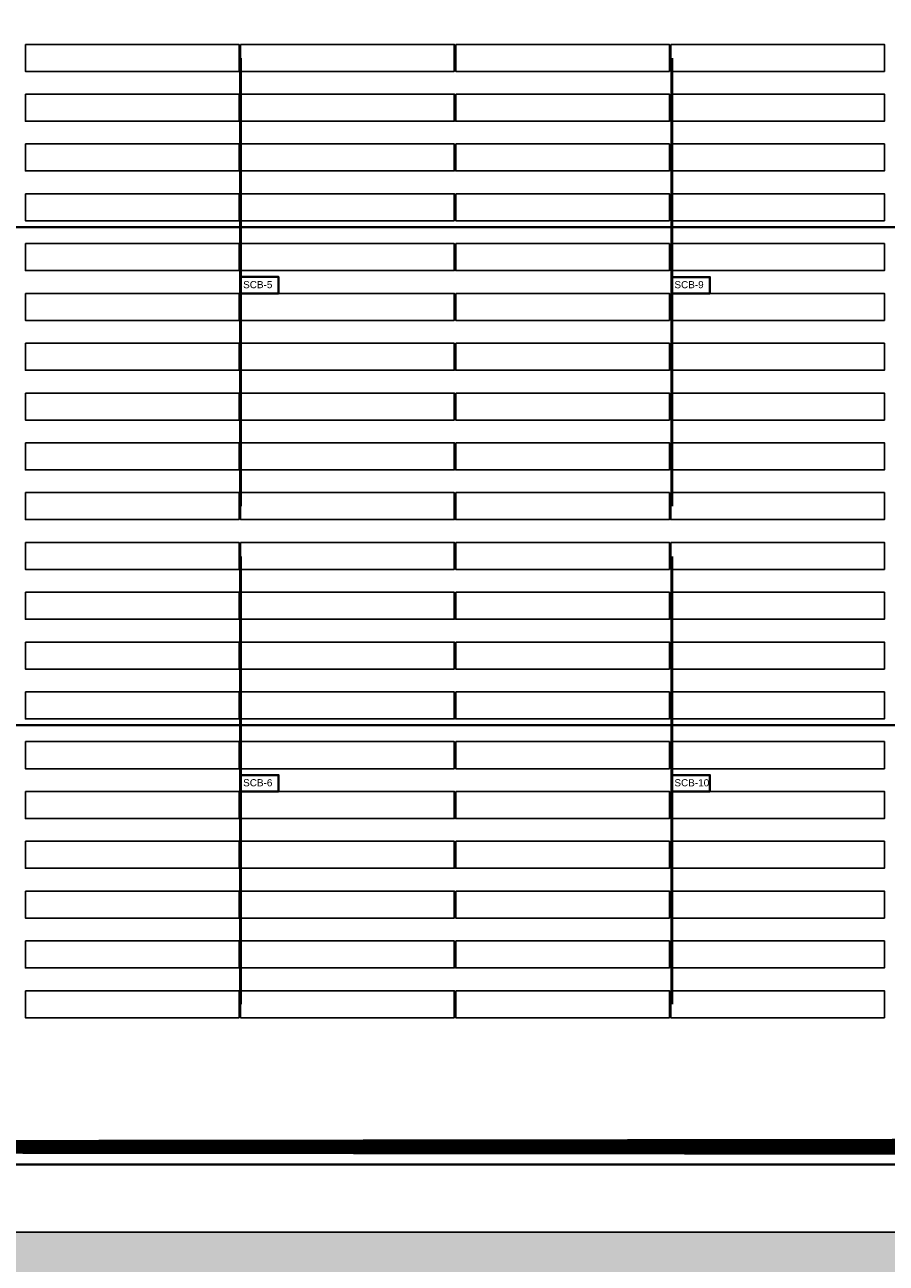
# Model space of a CAD drawing. Header units: inches. Extents: x 727810 to 1461440, y 2714588 to 5435005.
# Tile 82 of 233: x 729358 to 729479, y 2715538 to 2715712. Entities that reach past the tile are written whole.
import ezdxf

# ---------------------------------------------------------------- set-up
doc = ezdxf.new("R2010")
doc.units = ezdxf.units.IN
doc.header["$MEASUREMENT"] = 0
doc.layers.add('AM_8', color=1, linetype='Continuous', lineweight=15)
for name, color, linetype in [('BOUNDARY DETAILS', 7, 'Continuous'), ('DETAILS', 7, 'Continuous'), ('pl cable iength', 7, 'Continuous'), ('POLYLINE', 3, 'Continuous'), ('Saatvik', 5, 'Continuous'), ('saatvik tables new', 7, 'Continuous'), ('SCB', 7, 'Continuous'), ('tranch', 7, 'Continuous')]:
    doc.layers.add(name, color=color, linetype=linetype)
doc.styles.get("Standard").update_dxf_attribs({"font": 'arial.ttf'})

# ---------------------------------------------------------------- blocks, each defined once
blk = doc.blocks.new('245')
at = {"layer": 'SCB', "lineweight": 40}
for points in [[(727940.22, 2716280.28), (727945.56, 2716280.28), (727945.56, 2716277.98)], [(727945.56, 2716277.98), (727940.22, 2716277.98), (727940.22, 2716280.28)]]:
    blk.add_lwpolyline(points, dxfattribs=at)

msp = doc.modelspace()

# ---------------------------------------------------------------- hatches: boundary and pattern name
at = {"layer": 'AM_8', "ltscale": 10}
h = msp.add_hatch(dxfattribs=at)
h.set_pattern_fill('AR-CONC', color=1, scale=0.1)
h.set_pattern_definition([(50, (0, -1.14), (18.2184669, -1.59390855), [1.905, -20.955]), (355, (0, -1.14), (-3.52434214, 19.10568452), [1.524, -16.76405842]), (100.4514447, (1.518, -1.273), (14.69412471, 17.51177519), [1.61900088, -17.80902446]), (46.1842, (0, 3.94), (27.10790409, -4.2042328), [2.8575, -31.4325]), (96.6355576, (2.26, 3.59), (23.7404134, 24.74261246), [2.42850231, -26.71356082]), (351.1841512, (0, 3.94), (23.7404134, 24.74261246), [2.2859967, -25.1459732]), (21, (2.54, 2.67), (15.16143913, -10.22651982), [1.905, -20.955]), (326, (2.54, 2.67), (6.18020283, 18.41879661), [1.524, -16.764]), (71.451445, (3.803, 1.818), (21.34164193, 8.19227689), [1.61900088, -17.80899376]), (37.5, (0, -1.14), (0.308860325, 8.455503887), [0, -16.5608, 0, -17.018, 0, -16.8275]), (7.5, (0, -1.14), (6.68196625, 10.018057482), [0, -9.7028, 0, -16.1798, 0, -6.4135]), (327.5, (-5.664, -1.14), (13.559059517, -0.5728744), [0, -6.35, 0, -19.812, 0, -26.289]), (317.5, (-8.204, -1.14), (14.81291814, 2.542649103), [0, -8.255, 0, -13.1572, 0, -18.669])])
h.paths.add_polyline_path([(730391.82316, 2715878.16018), (730356.7819, 2715850.51698), (730272.22694, 2715783.8137), (730096.51231, 2715646.5984), (730080.0676, 2715658.3065), (730079.18894, 2715658.57034), (730082.7077, 2715661.194), (730259.8786, 2715799.5465), (730344.3948, 2715866.2192), (730379.4438, 2715893.8685), (730671.4684, 2716124.0062), (730657.0154, 2716226.259), (730645.0894, 2716310.634), (730560.6399, 2716311.9751), (730459.0973, 2716313.5877), (730357.5548, 2716315.2002), (730256.0122, 2716316.8128), (730154.4697, 2716318.4254), (730052.9271, 2716320.038), (729951.3846, 2716321.6505), (729849.842, 2716323.2631), (729748.2994, 2716324.8757), (729646.7569, 2716326.4882), (729545.2143, 2716328.1008), (729443.6718, 2716329.7134), (729342.1292, 2716331.326), (729240.5867, 2716332.9385), (729139.0441, 2716334.5511), (729037.5016, 2716336.1637), (728935.959, 2716337.7762), (728834.4165, 2716339.3888), (728732.7414, 2716341.0035), (728626.066, 2716344.1123), (728519.5231, 2716347.2172), (728412.9801, 2716350.3221), (728306.4372, 2716353.427), (728093.3514, 2716359.6368), (728003.9825, 2716362.2412), (728001.5191, 2716280.3372), (727998.4549, 2716178.4583), (727995.3907, 2716076.5793), (727992.3266, 2715974.7004), (727987.67284, 2715819.9715), (727987.22168, 2715804.9715), (727986.1982, 2715770.9426), (727983.134, 2715669.0636), (727979.3235, 2715542.3694), (729920.1414, 2715542.3694), (729990.8211, 2715592.6815), (730064.21459, 2715647.40517), (730073.3836, 2715644.6519), (730083.91997, 2715637.15035), (730002.59918, 2715576.51593), (729926.53277, 2715522.3694), (727958.71293, 2715522.3694), (727963.14304, 2715669.66486), (727966.20724, 2715771.54387), (727972.33564, 2715975.30167), (727975.39974, 2716077.18055), (727978.46394, 2716179.05957), (727981.52814, 2716280.93847), (727984.59224, 2716382.81476), (728093.934, 2716379.62831), (728200.4769, 2716376.52341), (728307.0198, 2716373.41851), (728413.5627, 2716370.31361), (728520.1057, 2716367.20871), (728626.6486, 2716364.10381), (728733.19151, 2716360.99887), (728834.73408, 2716359.38628), (728936.27658, 2716357.77368), (729037.81916, 2716356.16118), (729139.36168, 2716354.54858), (729240.90428, 2716352.93598), (729342.44676, 2716351.32348), (729443.98938, 2716349.71088), (729545.53188, 2716348.09828), (729647.07448, 2716346.48568), (729748.61696, 2716344.87318), (729850.15958, 2716343.26058), (729951.70218, 2716341.64798), (730053.24466, 2716340.03548), (730154.78728, 2716338.42288), (730256.32978, 2716336.81028), (730357.87238, 2716335.19768), (730459.41486, 2716333.58518), (730560.95748, 2716331.97258), (730662.50002, 2716330.36003), (730676.81856, 2716229.05808), (730692.88125, 2716115.41696)])

# ---------------------------------------------------------------- linework, layer by layer
at = {"layer": 'BOUNDARY DETAILS', "color": 2}
msp.add_lwpolyline([(729920.1414, 2715542.2494), (727979.3235, 2715542.2494), (727983.134, 2715668.9436), (727986.1982, 2715770.8226), (727992.3266, 2715974.5804), (727995.3907, 2716076.4593), (727998.4549, 2716178.3383), (728001.5191, 2716280.2172), (728003.9825, 2716362.1212), (728093.3514, 2716359.5168), (728412.9801, 2716350.2021), (728519.5231, 2716347.0972), (728626.066, 2716343.9923), (728732.7414, 2716340.8835), (728834.4165, 2716339.2688), (728935.959, 2716337.6562), (729037.5016, 2716336.0437), (729139.0441, 2716334.4311), (729240.5867, 2716332.8185), (729342.1292, 2716331.206), (729443.6718, 2716329.5934), (729545.2143, 2716327.9808), (729646.7569, 2716326.3682)], dxfattribs=at)
at = {"layer": 'DETAILS', "color": 6, "lineweight": 40}
for p, q in [((729324.33018, 2715683.52281), (729509.07124, 2715683.52281)), ((729324.33018, 2715683.52281), (729509.07124, 2715683.52281)), ((729324.53018, 2715613.52281), (729509.07124, 2715613.52281)), ((729324.53018, 2715613.52281), (729509.07124, 2715613.52281))]:
    msp.add_line(p, q, dxfattribs=at)
at = {"layer": 'DETAILS', "color": 1, "lineweight": 40}
msp.add_line((729911.93136, 2715551.75958), (728355.76522, 2715551.75958), dxfattribs=at)
msp.add_line((729911.93136, 2715551.75958), (728355.76522, 2715551.75958), dxfattribs=at)
at = {"layer": 'pl cable iength', "color": 3, "lineweight": 40, "const_width": 1}
for points in [[(728923.77125, 2715753.07957), (728923.60859, 2715554.20727), (729909.78771, 2715554.06019), (729909.95037, 2715558.28383)], [(728923.77125, 2715753.07957), (728923.60859, 2715554.20727), (729909.78771, 2715554.06019), (729909.95037, 2715558.28383)], [(728326.88333, 2715574.8582), (728326.88333, 2715554.80818), (729526.97076, 2715553.59968), (729909.95037, 2715554.4232)]]:
    msp.add_lwpolyline(points, dxfattribs=at)
at = {"layer": 'POLYLINE', "color": 0, "lineweight": 40, "const_width": 1}
msp.add_lwpolyline([(729600.70269, 2715555.03116), (729112.29128, 2715554.41575)], dxfattribs=at)
at = {"layer": 'Saatvik', "color": 5}
for points in [[(729357.77124, 2715709.19597), (729387.81124, 2715709.19597), (729387.81124, 2715705.39597), (729357.77124, 2715705.39597), (729357.77124, 2715709.19597)], [(729388.01124, 2715709.19597), (729418.05124, 2715709.19597), (729418.05124, 2715705.39597), (729388.01124, 2715705.39597), (729388.01124, 2715709.19597)], [(729418.25124, 2715709.19597), (729448.29124, 2715709.19597), (729448.29124, 2715705.39597), (729418.25124, 2715705.39597), (729418.25124, 2715709.19597)], [(729448.49124, 2715709.19597), (729478.53124, 2715709.19597), (729478.53124, 2715705.39597), (729448.49124, 2715705.39597), (729448.49124, 2715709.19597)], [(729357.77124, 2715702.19597), (729387.81124, 2715702.19597), (729387.81124, 2715698.39597), (729357.77124, 2715698.39597), (729357.77124, 2715702.19597)], [(729388.01124, 2715702.19597), (729418.05124, 2715702.19597), (729418.05124, 2715698.39597), (729388.01124, 2715698.39597), (729388.01124, 2715702.19597)], [(729418.25124, 2715702.19597), (729448.29124, 2715702.19597), (729448.29124, 2715698.39597), (729418.25124, 2715698.39597), (729418.25124, 2715702.19597)], [(729448.49124, 2715702.19597), (729478.53124, 2715702.19597), (729478.53124, 2715698.39597), (729448.49124, 2715698.39597), (729448.49124, 2715702.19597)], [(729357.77124, 2715695.19597), (729387.81124, 2715695.19597), (729387.81124, 2715691.39597), (729357.77124, 2715691.39597), (729357.77124, 2715695.19597)], [(729388.01124, 2715695.19597), (729418.05124, 2715695.19597), (729418.05124, 2715691.39597), (729388.01124, 2715691.39597), (729388.01124, 2715695.19597)], [(729418.25124, 2715695.19597), (729448.29124, 2715695.19597), (729448.29124, 2715691.39597), (729418.25124, 2715691.39597), (729418.25124, 2715695.19597)], [(729448.49124, 2715695.19597), (729478.53124, 2715695.19597), (729478.53124, 2715691.39597), (729448.49124, 2715691.39597), (729448.49124, 2715695.19597)], [(729357.77124, 2715688.19597), (729387.81124, 2715688.19597), (729387.81124, 2715684.39597), (729357.77124, 2715684.39597), (729357.77124, 2715688.19597)], [(729388.01124, 2715688.19597), (729418.05124, 2715688.19597), (729418.05124, 2715684.39597), (729388.01124, 2715684.39597), (729388.01124, 2715688.19597)], [(729418.25124, 2715688.19597), (729448.29124, 2715688.19597), (729448.29124, 2715684.39597), (729418.25124, 2715684.39597), (729418.25124, 2715688.19597)], [(729448.49124, 2715688.19597), (729478.53124, 2715688.19597), (729478.53124, 2715684.39597), (729448.49124, 2715684.39597), (729448.49124, 2715688.19597)], [(729357.77124, 2715681.19597), (729387.81124, 2715681.19597), (729387.81124, 2715677.39597), (729357.77124, 2715677.39597), (729357.77124, 2715681.19597)], [(729388.01124, 2715681.19597), (729418.05124, 2715681.19597), (729418.05124, 2715677.39597), (729388.01124, 2715677.39597), (729388.01124, 2715681.19597)], [(729418.25124, 2715681.19597), (729448.29124, 2715681.19597), (729448.29124, 2715677.39597), (729418.25124, 2715677.39597), (729418.25124, 2715681.19597)], [(729448.49124, 2715681.19597), (729478.53124, 2715681.19597), (729478.53124, 2715677.39597), (729448.49124, 2715677.39597), (729448.49124, 2715681.19597)], [(729357.77124, 2715674.19597), (729387.81124, 2715674.19597), (729387.81124, 2715670.39597), (729357.77124, 2715670.39597), (729357.77124, 2715674.19597)], [(729388.01124, 2715674.19597), (729418.05124, 2715674.19597), (729418.05124, 2715670.39597), (729388.01124, 2715670.39597), (729388.01124, 2715674.19597)], [(729418.25124, 2715674.19597), (729448.29124, 2715674.19597), (729448.29124, 2715670.39597), (729418.25124, 2715670.39597), (729418.25124, 2715674.19597)], [(729448.49124, 2715674.19597), (729478.53124, 2715674.19597), (729478.53124, 2715670.39597), (729448.49124, 2715670.39597), (729448.49124, 2715674.19597)], [(729357.77124, 2715667.19597), (729387.81124, 2715667.19597), (729387.81124, 2715663.39597), (729357.77124, 2715663.39597), (729357.77124, 2715667.19597)], [(729388.01124, 2715667.19597), (729418.05124, 2715667.19597), (729418.05124, 2715663.39597), (729388.01124, 2715663.39597), (729388.01124, 2715667.19597)], [(729418.25124, 2715667.19597), (729448.29124, 2715667.19597), (729448.29124, 2715663.39597), (729418.25124, 2715663.39597), (729418.25124, 2715667.19597)], [(729448.49124, 2715667.19597), (729478.53124, 2715667.19597), (729478.53124, 2715663.39597), (729448.49124, 2715663.39597), (729448.49124, 2715667.19597)], [(729357.77124, 2715660.19597), (729387.81124, 2715660.19597), (729387.81124, 2715656.39597), (729357.77124, 2715656.39597), (729357.77124, 2715660.19597)], [(729388.01124, 2715660.19597), (729418.05124, 2715660.19597), (729418.05124, 2715656.39597), (729388.01124, 2715656.39597), (729388.01124, 2715660.19597)], [(729418.25124, 2715660.19597), (729448.29124, 2715660.19597), (729448.29124, 2715656.39597), (729418.25124, 2715656.39597), (729418.25124, 2715660.19597)], [(729448.49124, 2715660.19597), (729478.53124, 2715660.19597), (729478.53124, 2715656.39597), (729448.49124, 2715656.39597), (729448.49124, 2715660.19597)], [(729357.77124, 2715653.19597), (729387.81124, 2715653.19597), (729387.81124, 2715649.39597), (729357.77124, 2715649.39597), (729357.77124, 2715653.19597)], [(729388.01124, 2715653.19597), (729418.05124, 2715653.19597), (729418.05124, 2715649.39597), (729388.01124, 2715649.39597), (729388.01124, 2715653.19597)], [(729418.25124, 2715653.19597), (729448.29124, 2715653.19597), (729448.29124, 2715649.39597), (729418.25124, 2715649.39597), (729418.25124, 2715653.19597)], [(729448.49124, 2715653.19597), (729478.53124, 2715653.19597), (729478.53124, 2715649.39597), (729448.49124, 2715649.39597), (729448.49124, 2715653.19597)], [(729357.77124, 2715646.19597), (729387.81124, 2715646.19597), (729387.81124, 2715642.39597), (729357.77124, 2715642.39597), (729357.77124, 2715646.19597)], [(729388.01124, 2715646.19597), (729418.05124, 2715646.19597), (729418.05124, 2715642.39597), (729388.01124, 2715642.39597), (729388.01124, 2715646.19597)], [(729418.25124, 2715646.19597), (729448.29124, 2715646.19597), (729448.29124, 2715642.39597), (729418.25124, 2715642.39597), (729418.25124, 2715646.19597)], [(729448.49124, 2715646.19597), (729478.53124, 2715646.19597), (729478.53124, 2715642.39597), (729448.49124, 2715642.39597), (729448.49124, 2715646.19597)], [(729357.77124, 2715639.19597), (729387.81124, 2715639.19597), (729387.81124, 2715635.39597), (729357.77124, 2715635.39597), (729357.77124, 2715639.19597)], [(729388.01124, 2715639.19597), (729418.05124, 2715639.19597), (729418.05124, 2715635.39597), (729388.01124, 2715635.39597), (729388.01124, 2715639.19597)], [(729418.25124, 2715639.19597), (729448.29124, 2715639.19597), (729448.29124, 2715635.39597), (729418.25124, 2715635.39597), (729418.25124, 2715639.19597)], [(729448.49124, 2715639.19597), (729478.53124, 2715639.19597), (729478.53124, 2715635.39597), (729448.49124, 2715635.39597), (729448.49124, 2715639.19597)], [(729357.77124, 2715632.19597), (729387.81124, 2715632.19597), (729387.81124, 2715628.39597), (729357.77124, 2715628.39597), (729357.77124, 2715632.19597)], [(729388.01124, 2715632.19597), (729418.05124, 2715632.19597), (729418.05124, 2715628.39597), (729388.01124, 2715628.39597), (729388.01124, 2715632.19597)], [(729418.25124, 2715632.19597), (729448.29124, 2715632.19597), (729448.29124, 2715628.39597), (729418.25124, 2715628.39597), (729418.25124, 2715632.19597)], [(729448.49124, 2715632.19597), (729478.53124, 2715632.19597), (729478.53124, 2715628.39597), (729448.49124, 2715628.39597), (729448.49124, 2715632.19597)], [(729357.77124, 2715625.19597), (729387.81124, 2715625.19597), (729387.81124, 2715621.39597), (729357.77124, 2715621.39597), (729357.77124, 2715625.19597)], [(729388.01124, 2715625.19597), (729418.05124, 2715625.19597), (729418.05124, 2715621.39597), (729388.01124, 2715621.39597), (729388.01124, 2715625.19597)], [(729418.25124, 2715625.19597), (729448.29124, 2715625.19597), (729448.29124, 2715621.39597), (729418.25124, 2715621.39597), (729418.25124, 2715625.19597)], [(729448.49124, 2715625.19597), (729478.53124, 2715625.19597), (729478.53124, 2715621.39597), (729448.49124, 2715621.39597), (729448.49124, 2715625.19597)], [(729357.77124, 2715618.19597), (729387.81124, 2715618.19597), (729387.81124, 2715614.39597), (729357.77124, 2715614.39597), (729357.77124, 2715618.19597)], [(729388.01124, 2715618.19597), (729418.05124, 2715618.19597), (729418.05124, 2715614.39597), (729388.01124, 2715614.39597), (729388.01124, 2715618.19597)], [(729418.25124, 2715618.19597), (729448.29124, 2715618.19597), (729448.29124, 2715614.39597), (729418.25124, 2715614.39597), (729418.25124, 2715618.19597)], [(729448.49124, 2715618.19597), (729478.53124, 2715618.19597), (729478.53124, 2715614.39597), (729448.49124, 2715614.39597), (729448.49124, 2715618.19597)], [(729357.77124, 2715611.19597), (729387.81124, 2715611.19597), (729387.81124, 2715607.39597), (729357.77124, 2715607.39597), (729357.77124, 2715611.19597)], [(729388.01124, 2715611.19597), (729418.05124, 2715611.19597), (729418.05124, 2715607.39597), (729388.01124, 2715607.39597), (729388.01124, 2715611.19597)], [(729418.25124, 2715611.19597), (729448.29124, 2715611.19597), (729448.29124, 2715607.39597), (729418.25124, 2715607.39597), (729418.25124, 2715611.19597)], [(729448.49124, 2715611.19597), (729478.53124, 2715611.19597), (729478.53124, 2715607.39597), (729448.49124, 2715607.39597), (729448.49124, 2715611.19597)], [(729357.77124, 2715604.19597), (729387.81124, 2715604.19597), (729387.81124, 2715600.39597), (729357.77124, 2715600.39597), (729357.77124, 2715604.19597)], [(729388.01124, 2715604.19597), (729418.05124, 2715604.19597), (729418.05124, 2715600.39597), (729388.01124, 2715600.39597), (729388.01124, 2715604.19597)], [(729418.25124, 2715604.19597), (729448.29124, 2715604.19597), (729448.29124, 2715600.39597), (729418.25124, 2715600.39597), (729418.25124, 2715604.19597)], [(729448.49124, 2715604.19597), (729478.53124, 2715604.19597), (729478.53124, 2715600.39597), (729448.49124, 2715600.39597), (729448.49124, 2715604.19597)], [(729357.77124, 2715597.19597), (729387.81124, 2715597.19597), (729387.81124, 2715593.39597), (729357.77124, 2715593.39597), (729357.77124, 2715597.19597)], [(729388.01124, 2715597.19597), (729418.05124, 2715597.19597), (729418.05124, 2715593.39597), (729388.01124, 2715593.39597), (729388.01124, 2715597.19597)], [(729418.25124, 2715597.19597), (729448.29124, 2715597.19597), (729448.29124, 2715593.39597), (729418.25124, 2715593.39597), (729418.25124, 2715597.19597)], [(729448.49124, 2715597.19597), (729478.53124, 2715597.19597), (729478.53124, 2715593.39597), (729448.49124, 2715593.39597), (729448.49124, 2715597.19597)], [(729357.77124, 2715590.19597), (729387.81124, 2715590.19597), (729387.81124, 2715586.39597), (729357.77124, 2715586.39597), (729357.77124, 2715590.19597)], [(729388.01124, 2715590.19597), (729418.05124, 2715590.19597), (729418.05124, 2715586.39597), (729388.01124, 2715586.39597), (729388.01124, 2715590.19597)], [(729418.25124, 2715590.19597), (729448.29124, 2715590.19597), (729448.29124, 2715586.39597), (729418.25124, 2715586.39597), (729418.25124, 2715590.19597)], [(729448.49124, 2715590.19597), (729478.53124, 2715590.19597), (729478.53124, 2715586.39597), (729448.49124, 2715586.39597), (729448.49124, 2715590.19597)], [(729357.77124, 2715583.19597), (729387.81124, 2715583.19597), (729387.81124, 2715579.39597), (729357.77124, 2715579.39597), (729357.77124, 2715583.19597)], [(729388.01124, 2715583.19597), (729418.05124, 2715583.19597), (729418.05124, 2715579.39597), (729388.01124, 2715579.39597), (729388.01124, 2715583.19597)], [(729418.25124, 2715583.19597), (729448.29124, 2715583.19597), (729448.29124, 2715579.39597), (729418.25124, 2715579.39597), (729418.25124, 2715583.19597)], [(729448.49124, 2715583.19597), (729478.53124, 2715583.19597), (729478.53124, 2715579.39597), (729448.49124, 2715579.39597), (729448.49124, 2715583.19597)], [(729357.77124, 2715576.19597), (729387.81124, 2715576.19597), (729387.81124, 2715572.39597), (729357.77124, 2715572.39597), (729357.77124, 2715576.19597)], [(729388.01124, 2715576.19597), (729418.05124, 2715576.19597), (729418.05124, 2715572.39597), (729388.01124, 2715572.39597), (729388.01124, 2715576.19597)], [(729418.25124, 2715576.19597), (729448.29124, 2715576.19597), (729448.29124, 2715572.39597), (729418.25124, 2715572.39597), (729418.25124, 2715576.19597)], [(729448.49124, 2715576.19597), (729478.53124, 2715576.19597), (729478.53124, 2715572.39597), (729448.49124, 2715572.39597), (729448.49124, 2715576.19597)]]:
    msp.add_lwpolyline(points, dxfattribs=at)
at = {"layer": 'saatvik tables new', "color": 7, "lineweight": 40, "true_color": 0xffffff, "const_width": 1}
msp.add_lwpolyline([(729600.70269, 2715555.03116), (729112.29128, 2715554.41575)], dxfattribs=at)
at = {"layer": 'tranch', "const_width": 0.4}
for points in [[(729388.01124, 2715675.34537), (729388.01124, 2715707.26456)], [(729448.64237, 2715675.3414), (729448.64237, 2715707.26059)], [(729388.01124, 2715675.34537), (729388.01124, 2715644.26456)], [(729448.64237, 2715675.3414), (729448.64237, 2715644.26059)], [(729388.01124, 2715605.34537), (729388.01124, 2715637.26456)], [(729448.64237, 2715605.3414), (729448.64237, 2715637.26059)], [(729388.01124, 2715605.34537), (729388.01124, 2715574.26456)], [(729448.64237, 2715605.3414), (729448.64237, 2715574.26059)]]:
    msp.add_lwpolyline(points, dxfattribs=at)

# ---------------------------------------------------------------- block references
at = {"layer": 'SCB', "color": 1, "lineweight": 40}
for p in [(1447.79208, -603.78108), (1447.79208, -603.78108), (1508.4232, -603.78505), (1508.4232, -603.78505), (1447.79208, -673.78108), (1447.79208, -673.78108), (1508.4232, -673.78505), (1508.4232, -673.78505)]:
    msp.add_blockref('245', p, dxfattribs=at)

# ---------------------------------------------------------------- texts
at = {"layer": 'SCB', "color": 7, "lineweight": 40, "char_height": 1, "attachment_point": 1}
for s, insert in [('SCB-5', (729388.36957, 2715675.92568)), ('SCB-9', (729449.00069, 2715675.9217)), ('SCB-6', (729388.36957, 2715605.92568)), ('SCB-10', (729449.00069, 2715605.9217))]:
    msp.add_mtext_dynamic_manual_height_columns(s, width=10.9628712, gutter_width=20.36957, heights=[0], dxfattribs=dict(at, insert=insert))

doc.saveas('drawing.dxf')
